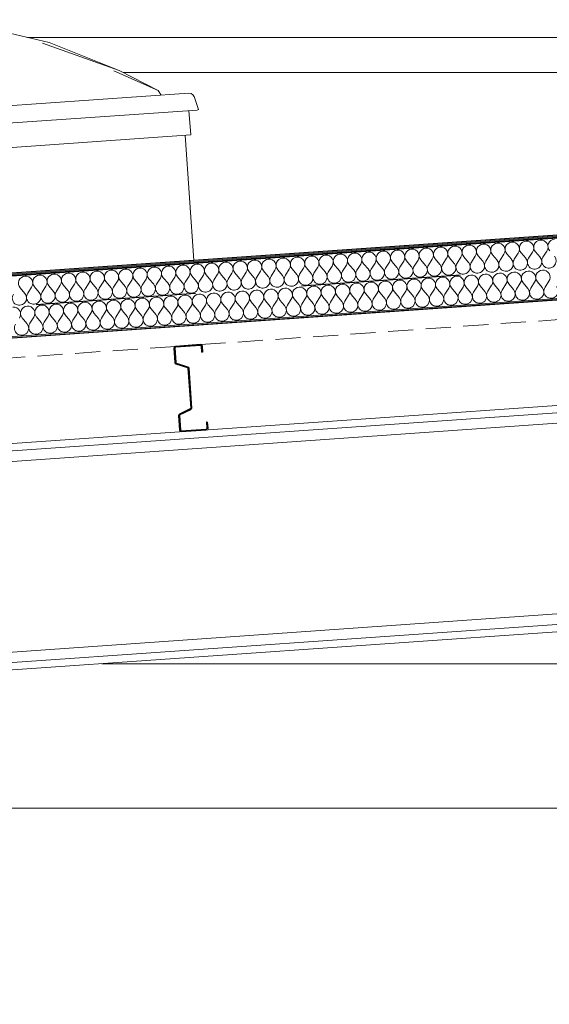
# Model space of a CAD drawing. Header units: millimetres. Extents: x 30792 to 66615, y -300 to 6970.
# Tile 24 of 58: x 44733 to 45788, y 5010 to 6970. Entities that reach past the tile are written whole.
import ezdxf

# ---------------------------------------------------------------- set-up
doc = ezdxf.new("R2010")
doc.units = ezdxf.units.MM
doc.header["$MEASUREMENT"] = 0
for name, pattern in [('Discontinu', [529.166651, 317.499995, -211.666656]), ('Pointillé', [75, 50, -25]), ('Wipeout_Contour', [1000, 0, -1000])]:
    doc.linetypes.add(name, pattern=pattern)
for name, color, linetype in [('Finitions - Etanchéité.5-Etanchéité', 7, 'Continuous'), ('Métal _ Charpente Couverture.Charp_Couv_Bard_Métal', 7, 'Continuous'), ('Métal _ Charpente.Charp_Couv_Bard_Métal', 7, 'Continuous'), ('Métal _ Finitions.Charp_Couv_Bard_Méta', 7, 'Continuous'), ('Nouveau_Plâtrerie _ Plafonds (Finition).Plâtrerie', 7, 'Continuous'), ('Nouveau_Structure _ Murs maçonnés.GO', 7, 'Continuous')]:
    doc.layers.add(name, color=color, linetype=linetype)

# ---------------------------------------------------------------- blocks, each defined once
blk = doc.blocks.new('Élément de coupe_32')
at = {"layer": 'Nouveau_Structure _ Murs maçonnés.GO', "color": 251, "linetype": 'Continuous', "lineweight": 15, "true_color": 0x6a6a6a}
blk.add_line((40780, 5400), (56777.3, 5400), dxfattribs=at)
blk = doc.blocks.new('*X44')
at = {"layer": 'Finitions - Etanchéité.5-Etanchéité', "linetype": 'Continuous', "lineweight": 15, "true_color": 0x2e45b3}
blk.add_hatch(color=175, dxfattribs=at).paths.add_polyline_path([(33938.3, 5707.5), (33938.3, 5705.5), (48778.3, 6743.3), (48778.3, 6745.3)])
blk = doc.blocks.new('*X45')
at = {"layer": 'Finitions - Etanchéité.5-Etanchéité', "linetype": 'Continuous', "lineweight": 15, "true_color": 0x6a6a6a}
blk.add_hatch(color=251, dxfattribs=at).paths.add_polyline_path([(33938.3, 5709.5), (33938.3, 5707.5), (48778.3, 6745.3), (48778.3, 6747.3)])
blk = doc.blocks.new('*X46')
at = {"layer": 'Finitions - Etanchéité.5-Etanchéité', "linetype": 'Continuous', "lineweight": 15, "true_color": 0xe8e8e8}
blk.add_hatch(color=254, dxfattribs=at).paths.add_polyline_path([(33938.3, 5711.6), (33938.3, 5709.5), (48778.3, 6747.3), (48778.3, 6749.3)])
blk = doc.blocks.new('*X47')
at = {"layer": 'Finitions - Etanchéité.5-Etanchéité', "color": 2, "linetype": 'Continuous', "lineweight": 15, "true_color": 0xfee600}
for p, q in [((45775.4, 6497.5), (45783.2, 6509.5)), ((45513.2, 6479.1), (45503.8, 6489.9)), ((45518.9, 6479.5), (45526.6, 6491.5)), ((45541.7, 6481.1), (45532.3, 6491.9)), ((45547.4, 6481.5), (45555.1, 6493.5)), ((45570.2, 6483.1), (45560.8, 6493.9)), ((45575.9, 6483.5), (45583.6, 6495.5)), ((45598.7, 6485.1), (45589.3, 6495.9)), ((45604.4, 6485.5), (45612.2, 6497.5)), ((45627.2, 6487.1), (45617.9, 6497.9)), ((45632.9, 6487.5), (45640.7, 6499.5)), ((45655.7, 6489.1), (45646.4, 6499.9)), ((45661.4, 6489.5), (45669.2, 6501.5)), ((45684.2, 6491.1), (45674.9, 6501.9)), ((45689.9, 6491.5), (45697.7, 6503.5)), ((45712.7, 6493.1), (45703.4, 6503.9)), ((45718.4, 6493.5), (45726.2, 6505.5)), ((45741.2, 6495.1), (45731.9, 6505.9)), ((45746.9, 6495.5), (45754.7, 6507.5)), ((45769.7, 6497.1), (45760.4, 6507.9)), ((45233.9, 6459.6), (45241.6, 6471.6)), ((45256.7, 6461.2), (45247.3, 6472)), ((45262.4, 6461.6), (45270.1, 6473.6)), ((45285.2, 6463.2), (45275.8, 6474)), ((45290.9, 6463.6), (45298.6, 6475.6)), ((45313.7, 6465.2), (45304.3, 6476)), ((45319.4, 6465.6), (45327.1, 6477.6)), ((45342.2, 6467.2), (45332.8, 6478)), ((45347.9, 6467.6), (45355.6, 6479.6)), ((45370.7, 6469.2), (45361.3, 6480)), ((45376.4, 6469.6), (45384.1, 6481.6)), ((45399.2, 6471.2), (45389.8, 6482)), ((45404.9, 6471.6), (45412.6, 6483.6)), ((45427.7, 6473.2), (45418.3, 6484)), ((45433.4, 6473.6), (45441.1, 6485.6)), ((45456.2, 6475.1), (45446.8, 6486)), ((45461.9, 6475.5), (45469.6, 6487.5)), ((45484.7, 6477.1), (45475.3, 6487.9)), ((45490.4, 6477.5), (45498.1, 6489.5)), ((44948.9, 6439.7), (44956.6, 6451.7)), ((44971.7, 6441.3), (44962.3, 6452.1)), ((44977.4, 6441.7), (44985.1, 6453.7)), ((45000.2, 6443.3), (44990.8, 6454.1)), ((45005.9, 6443.7), (45013.6, 6455.7)), ((45028.7, 6445.3), (45019.3, 6456.1)), ((45034.4, 6445.7), (45042.1, 6457.6)), ((45057.2, 6447.2), (45047.8, 6458)), ((45062.9, 6447.6), (45070.6, 6459.6)), ((45085.7, 6449.2), (45076.3, 6460)), ((45091.4, 6449.6), (45099.1, 6461.6)), ((45114.2, 6451.2), (45104.8, 6462)), ((45119.9, 6451.6), (45127.6, 6463.6)), ((45142.7, 6453.2), (45133.3, 6464)), ((45148.4, 6453.6), (45156.1, 6465.6)), ((45171.2, 6455.2), (45161.8, 6466)), ((45176.9, 6455.6), (45184.6, 6467.6)), ((45199.7, 6457.2), (45190.3, 6468)), ((45205.4, 6457.6), (45213.1, 6469.6)), ((45228.2, 6459.2), (45218.8, 6470)), ((44743.6, 6425.3), (44734.3, 6436.1)), ((44749.3, 6425.7), (44757.1, 6437.7)), ((44772.1, 6427.3), (44762.8, 6438.1)), ((44777.8, 6427.7), (44785.6, 6439.7)), ((44800.6, 6429.3), (44791.3, 6440.1)), ((44806.3, 6429.7), (44814.1, 6441.7)), ((44829.1, 6431.3), (44819.8, 6442.1)), ((44834.8, 6431.7), (44842.6, 6443.7)), ((44857.6, 6433.3), (44848.3, 6444.1)), ((44863.4, 6433.7), (44871.1, 6445.7)), ((44886.2, 6435.3), (44876.8, 6446.1)), ((44891.9, 6435.7), (44899.6, 6447.7)), ((44914.7, 6437.3), (44905.3, 6448.1)), ((44920.4, 6437.7), (44928.1, 6449.7)), ((44943.2, 6439.3), (44933.8, 6450.1))]:
    blk.add_line(p, q, dxfattribs=at)
for centre, start, end in [((45742.7, 6515.2), 94, 220.8699), ((45742.7, 6515.2), 327.1301, 94), ((45771.2, 6517.2), 94, 220.8699), ((45771.2, 6517.2), 327.1301, 94), ((45799.7, 6519.2), 94, 220.8699), ((45457.6, 6495.3), 94, 220.8699), ((45457.6, 6495.3), 327.1301, 94), ((45486.1, 6497.3), 94, 220.8699), ((45486.1, 6497.3), 327.1301, 94), ((45514.6, 6499.3), 94, 220.8699), ((45514.6, 6499.3), 327.1301, 94), ((45543.1, 6501.3), 94, 220.8699), ((45543.1, 6501.3), 327.1301, 94), ((45571.7, 6503.3), 94, 220.8699), ((45571.7, 6503.3), 327.1301, 94), ((45600.2, 6505.3), 94, 220.8699), ((45600.2, 6505.3), 327.1301, 94), ((45628.7, 6507.3), 94, 220.8699), ((45628.7, 6507.3), 327.1301, 94), ((45657.2, 6509.3), 94, 220.8699), ((45657.2, 6509.3), 327.1301, 94), ((45685.7, 6511.2), 94, 220.8699), ((45685.7, 6511.2), 327.1301, 94), ((45714.2, 6513.2), 94, 220.8699), ((45714.2, 6513.2), 327.1301, 94), ((45201.1, 6477.4), 94, 220.8699), ((45201.1, 6477.4), 327.1301, 94), ((45229.6, 6479.4), 94, 220.8699), ((45229.6, 6479.4), 327.1301, 94), ((45258.1, 6481.3), 94, 220.8699), ((45258.1, 6481.3), 327.1301, 94), ((45286.6, 6483.3), 94, 220.8699), ((45286.6, 6483.3), 327.1301, 94), ((45315.1, 6485.3), 94, 220.8699), ((45315.1, 6485.3), 327.1301, 94), ((45343.6, 6487.3), 94, 220.8699), ((45343.6, 6487.3), 327.1301, 94), ((45372.1, 6489.3), 94, 220.8699), ((45372.1, 6489.3), 327.1301, 94), ((45400.6, 6491.3), 94, 220.8699), ((45400.6, 6491.3), 327.1301, 94), ((45429.1, 6493.3), 94, 220.8699), ((45429.1, 6493.3), 327.1301, 94), ((45673.4, 6481.7), 147.1301, 40.8699), ((45701.9, 6483.7), 147.1301, 40.8699), ((45730.4, 6485.7), 147.1301, 40.8699), ((45758.9, 6487.7), 147.1301, 40.8699), ((45787.4, 6489.7), 147.1301, 40.8699), ((44916.1, 6457.4), 94, 220.8699), ((44916.1, 6457.4), 327.1301, 94), ((44944.6, 6459.4), 94, 220.8699), ((44944.6, 6459.4), 327.1301, 94), ((44973.1, 6461.4), 94, 220.8699), ((44973.1, 6461.4), 327.1301, 94), ((45001.6, 6463.4), 94, 220.8699), ((45001.6, 6463.4), 327.1301, 94), ((45030.1, 6465.4), 94, 220.8699), ((45030.1, 6465.4), 327.1301, 94), ((45058.6, 6467.4), 94, 220.8699), ((45058.6, 6467.4), 327.1301, 94), ((45087.1, 6469.4), 94, 220.8699), ((45087.1, 6469.4), 327.1301, 94), ((45115.6, 6471.4), 94, 220.8699), ((45115.6, 6471.4), 327.1301, 94), ((45144.1, 6473.4), 94, 220.8699), ((45144.1, 6473.4), 327.1301, 94), ((45172.6, 6475.4), 94, 220.8699), ((45172.6, 6475.4), 327.1301, 94), ((45388.4, 6461.8), 147.1301, 40.8699), ((45416.9, 6463.8), 147.1301, 40.8699), ((45445.4, 6465.8), 147.1301, 40.8699), ((45473.9, 6467.8), 147.1301, 40.8699), ((45502.4, 6469.8), 147.1301, 40.8699), ((45530.9, 6471.8), 147.1301, 40.8699), ((45559.4, 6473.8), 147.1301, 40.8699), ((45587.9, 6475.8), 147.1301, 40.8699), ((45616.4, 6477.8), 147.1301, 40.8699), ((45644.9, 6479.8), 147.1301, 40.8699), ((44745.1, 6445.5), 94, 220.8699), ((44745.1, 6445.5), 327.1301, 94), ((44773.6, 6447.5), 94, 220.8699), ((44773.6, 6447.5), 327.1301, 94), ((44802.1, 6449.5), 94, 220.8699), ((44802.1, 6449.5), 327.1301, 94), ((44830.6, 6451.5), 94, 220.8699), ((44830.6, 6451.5), 327.1301, 94), ((44859.1, 6453.4), 94, 220.8699), ((44859.1, 6453.4), 327.1301, 94), ((44887.6, 6455.4), 94, 220.8699), ((44887.6, 6455.4), 327.1301, 94), ((45103.4, 6441.9), 147.1301, 40.8699), ((45131.9, 6443.9), 147.1301, 40.8699), ((45160.4, 6445.9), 147.1301, 40.8699), ((45188.9, 6447.9), 147.1301, 40.8699), ((45217.4, 6449.9), 147.1301, 40.8699), ((45245.9, 6451.8), 147.1301, 40.8699), ((45274.4, 6453.8), 147.1301, 40.8699), ((45302.9, 6455.8), 147.1301, 40.8699), ((45331.4, 6457.8), 147.1301, 40.8699), ((45359.9, 6459.8), 147.1301, 40.8699), ((44818.3, 6422), 147.1301, 40.8699), ((44846.8, 6423.9), 147.1301, 40.8699), ((44875.3, 6425.9), 147.1301, 40.8699), ((44903.9, 6427.9), 147.1301, 40.8699), ((44932.4, 6429.9), 147.1301, 40.8699), ((44960.9, 6431.9), 147.1301, 40.8699), ((44989.4, 6433.9), 147.1301, 40.8699), ((45017.9, 6435.9), 147.1301, 40.8699), ((45046.4, 6437.9), 147.1301, 40.8699), ((45074.9, 6439.9), 147.1301, 40.8699), ((44732.8, 6416), 147.1301, 40.8699), ((44761.3, 6418), 147.1301, 40.8699), ((44789.8, 6420), 147.1301, 40.8699)]:
    blk.add_arc(centre, 14.3, start, end, dxfattribs=at)
blk = doc.blocks.new('*X48')
at = {"layer": 'Finitions - Etanchéité.5-Etanchéité', "color": 2, "linetype": 'Continuous', "lineweight": 15, "true_color": 0xfee600}
for p, q in [((45523.1, 6419.7), (45530.8, 6431.7)), ((45545.9, 6421.3), (45536.5, 6432.1)), ((45551.6, 6421.7), (45559.3, 6433.7)), ((45574.4, 6423.3), (45565, 6434.1)), ((45580.1, 6423.7), (45587.8, 6435.7)), ((45602.9, 6425.3), (45593.5, 6436.1)), ((45608.6, 6425.7), (45616.3, 6437.7)), ((45631.4, 6427.3), (45622, 6438.1)), ((45637.1, 6427.7), (45644.8, 6439.6)), ((45659.9, 6429.2), (45650.5, 6440)), ((45665.6, 6429.6), (45673.3, 6441.6)), ((45688.4, 6431.2), (45679, 6442)), ((45694.1, 6431.6), (45701.8, 6443.6)), ((45716.9, 6433.2), (45707.5, 6444)), ((45722.6, 6433.6), (45730.3, 6445.6)), ((45745.4, 6435.2), (45736, 6446)), ((45751.1, 6435.6), (45758.8, 6447.6)), ((45773.9, 6437.2), (45764.5, 6448)), ((45779.6, 6437.6), (45787.3, 6449.6)), ((45238.1, 6399.7), (45245.8, 6411.7)), ((45260.9, 6401.3), (45251.5, 6412.1)), ((45266.6, 6401.7), (45274.3, 6413.7)), ((45289.4, 6403.3), (45280, 6414.1)), ((45295.1, 6403.7), (45302.8, 6415.7)), ((45317.9, 6405.3), (45308.5, 6416.1)), ((45323.6, 6405.7), (45331.3, 6417.7)), ((45346.4, 6407.3), (45337, 6418.1)), ((45352.1, 6407.7), (45359.8, 6419.7)), ((45374.9, 6409.3), (45365.5, 6420.1)), ((45380.6, 6409.7), (45388.3, 6421.7)), ((45403.4, 6411.3), (45394, 6422.1)), ((45409.1, 6411.7), (45416.8, 6423.7)), ((45431.9, 6413.3), (45422.5, 6424.1)), ((45437.6, 6413.7), (45445.3, 6425.7)), ((45460.4, 6415.3), (45451, 6426.1)), ((45466.1, 6415.7), (45473.8, 6427.7)), ((45488.9, 6417.3), (45479.5, 6428.1)), ((45494.6, 6417.7), (45502.3, 6429.7)), ((45517.4, 6419.3), (45508, 6430.1)), ((44953, 6379.8), (44960.8, 6391.8)), ((44975.8, 6381.4), (44966.5, 6392.2)), ((44981.5, 6381.8), (44989.3, 6393.8)), ((45004.3, 6383.4), (44995, 6394.2)), ((45010, 6383.8), (45017.8, 6395.8)), ((45032.8, 6385.4), (45023.5, 6396.2)), ((45038.5, 6385.8), (45046.3, 6397.8)), ((45061.3, 6387.4), (45052, 6398.2)), ((45067, 6387.8), (45074.8, 6399.8)), ((45089.8, 6389.4), (45080.5, 6400.2)), ((45095.6, 6389.8), (45103.3, 6401.8)), ((45118.4, 6391.4), (45109, 6402.2)), ((45124.1, 6391.8), (45131.8, 6403.8)), ((45146.9, 6393.4), (45137.5, 6404.2)), ((45152.6, 6393.8), (45160.3, 6405.8)), ((45175.4, 6395.4), (45166, 6406.2)), ((45181.1, 6395.8), (45188.8, 6407.8)), ((45203.9, 6397.4), (45194.5, 6408.2)), ((45209.6, 6397.8), (45217.3, 6409.8)), ((45232.4, 6399.3), (45223, 6410.2)), ((44747.8, 6365.5), (44738.5, 6376.3)), ((44753.5, 6365.9), (44761.3, 6377.9)), ((44776.3, 6367.5), (44767, 6378.3)), ((44782, 6367.9), (44789.8, 6379.9)), ((44804.8, 6369.5), (44795.5, 6380.3)), ((44810.5, 6369.9), (44818.3, 6381.9)), ((44833.3, 6371.4), (44824, 6382.3)), ((44839, 6371.8), (44846.8, 6383.8)), ((44861.8, 6373.4), (44852.5, 6384.2)), ((44867.5, 6373.8), (44875.3, 6385.8)), ((44890.3, 6375.4), (44881, 6386.2)), ((44896, 6375.8), (44903.8, 6387.8)), ((44918.8, 6377.4), (44909.5, 6388.2)), ((44924.5, 6377.8), (44932.3, 6389.8)), ((44947.3, 6379.4), (44938, 6390.2))]:
    blk.add_line(p, q, dxfattribs=at)
for centre, start, end in [((45775.3, 6457.4), 94, 220.8699), ((45775.3, 6457.4), 327.1301, 94), ((45490.3, 6437.4), 94, 220.8699), ((45490.3, 6437.4), 327.1301, 94), ((45518.8, 6439.4), 94, 220.8699), ((45518.8, 6439.4), 327.1301, 94), ((45547.3, 6441.4), 94, 220.8699), ((45547.3, 6441.4), 327.1301, 94), ((45575.8, 6443.4), 94, 220.8699), ((45575.8, 6443.4), 327.1301, 94), ((45604.3, 6445.4), 94, 220.8699), ((45604.3, 6445.4), 327.1301, 94), ((45632.8, 6447.4), 94, 220.8699), ((45632.8, 6447.4), 327.1301, 94), ((45661.3, 6449.4), 94, 220.8699), ((45661.3, 6449.4), 327.1301, 94), ((45689.8, 6451.4), 94, 220.8699), ((45689.8, 6451.4), 327.1301, 94), ((45718.3, 6453.4), 94, 220.8699), ((45718.3, 6453.4), 327.1301, 94), ((45746.8, 6455.4), 94, 220.8699), ((45746.8, 6455.4), 327.1301, 94), ((45205.3, 6417.5), 94, 220.8699), ((45205.3, 6417.5), 327.1301, 94), ((45233.8, 6419.5), 94, 220.8699), ((45233.8, 6419.5), 327.1301, 94), ((45262.3, 6421.5), 94, 220.8699), ((45262.3, 6421.5), 327.1301, 94), ((45290.8, 6423.5), 94, 220.8699), ((45290.8, 6423.5), 327.1301, 94), ((45319.3, 6425.5), 94, 220.8699), ((45319.3, 6425.5), 327.1301, 94), ((45347.8, 6427.5), 94, 220.8699), ((45347.8, 6427.5), 327.1301, 94), ((45376.3, 6429.5), 94, 220.8699), ((45376.3, 6429.5), 327.1301, 94), ((45404.8, 6431.5), 94, 220.8699), ((45404.8, 6431.5), 327.1301, 94), ((45433.3, 6433.5), 94, 220.8699), ((45433.3, 6433.5), 327.1301, 94), ((45461.8, 6435.4), 94, 220.8699), ((45461.8, 6435.4), 327.1301, 94), ((45677.6, 6421.9), 147.1301, 40.8699), ((45706.1, 6423.9), 147.1301, 40.8699), ((45734.6, 6425.9), 147.1301, 40.8699), ((45763.1, 6427.9), 147.1301, 40.8699), ((45791.6, 6429.9), 147.1301, 40.8699), ((44920.3, 6397.6), 94, 220.8699), ((44920.3, 6397.6), 327.1301, 94), ((44948.8, 6399.6), 94, 220.8699), ((44948.8, 6399.6), 327.1301, 94), ((44977.3, 6401.6), 94, 220.8699), ((44977.3, 6401.6), 327.1301, 94), ((45005.8, 6403.6), 94, 220.8699), ((45005.8, 6403.6), 327.1301, 94), ((45034.3, 6405.5), 94, 220.8699), ((45034.3, 6405.5), 327.1301, 94), ((45062.8, 6407.5), 94, 220.8699), ((45062.8, 6407.5), 327.1301, 94), ((45091.3, 6409.5), 94, 220.8699), ((45091.3, 6409.5), 327.1301, 94), ((45119.8, 6411.5), 94, 220.8699), ((45119.8, 6411.5), 327.1301, 94), ((45148.3, 6413.5), 94, 220.8699), ((45148.3, 6413.5), 327.1301, 94), ((45176.8, 6415.5), 94, 220.8699), ((45176.8, 6415.5), 327.1301, 94), ((45392.6, 6402), 147.1301, 40.8699), ((45421.1, 6404), 147.1301, 40.8699), ((45449.6, 6405.9), 147.1301, 40.8699), ((45478.1, 6407.9), 147.1301, 40.8699), ((45506.6, 6409.9), 147.1301, 40.8699), ((45535.1, 6411.9), 147.1301, 40.8699), ((45563.6, 6413.9), 147.1301, 40.8699), ((45592.1, 6415.9), 147.1301, 40.8699), ((45620.6, 6417.9), 147.1301, 40.8699), ((45649.1, 6419.9), 147.1301, 40.8699), ((44720.8, 6383.6), 327.1301, 94), ((44749.3, 6385.6), 94, 220.8699), ((44749.3, 6385.6), 327.1301, 94), ((44777.8, 6387.6), 94, 220.8699), ((44777.8, 6387.6), 327.1301, 94), ((44806.3, 6389.6), 94, 220.8699), ((44806.3, 6389.6), 327.1301, 94), ((44834.8, 6391.6), 94, 220.8699), ((44834.8, 6391.6), 327.1301, 94), ((44863.3, 6393.6), 94, 220.8699), ((44863.3, 6393.6), 327.1301, 94), ((44891.8, 6395.6), 94, 220.8699), ((44891.8, 6395.6), 327.1301, 94), ((45136.1, 6384), 147.1301, 40.8699), ((45164.6, 6386), 147.1301, 40.8699), ((45193.1, 6388), 147.1301, 40.8699), ((45221.6, 6390), 147.1301, 40.8699), ((45250.1, 6392), 147.1301, 40.8699), ((45278.6, 6394), 147.1301, 40.8699), ((45307.1, 6396), 147.1301, 40.8699), ((45335.6, 6398), 147.1301, 40.8699), ((45364.1, 6400), 147.1301, 40.8699), ((44851, 6364.1), 147.1301, 40.8699), ((44879.5, 6366.1), 147.1301, 40.8699), ((44908, 6368.1), 147.1301, 40.8699), ((44936.5, 6370.1), 147.1301, 40.8699), ((44965, 6372.1), 147.1301, 40.8699), ((44993.5, 6374.1), 147.1301, 40.8699), ((45022, 6376.1), 147.1301, 40.8699), ((45050.5, 6378), 147.1301, 40.8699), ((45079, 6380), 147.1301, 40.8699), ((45107.5, 6382), 147.1301, 40.8699), ((44737, 6356.1), 147.1301, 40.8699), ((44765.5, 6358.1), 147.1301, 40.8699), ((44794, 6360.1), 147.1301, 40.8699), ((44822.5, 6362.1), 147.1301, 40.8699)]:
    blk.add_arc(centre, 14.3, start, end, dxfattribs=at)
blk = doc.blocks.new('Élément de coupe_35')
at = {"layer": 'Finitions - Etanchéité.5-Etanchéité', "linetype": 'Continuous', "lineweight": 15, "true_color": 0x3e35cc}
blk.add_hatch(color=182, dxfattribs=at).paths.add_polyline_path([(33938.3, 5585.2), (33938.3, 5583.2), (48778.3, 6621), (48778.3, 6623)])
at = {"layer": 'Finitions - Etanchéité.5-Etanchéité', "linetype": 'Continuous', "lineweight": 15, "true_color": 0x2e45b3}
h = blk.add_hatch(dxfattribs=at)
h.set_pattern_fill('Acier', color=175, style=0, pattern_type=2)
h.set_pattern_definition([(49, (0, 0), (-84.90483, 73.80664), []), (49, (-28.3, 24.6), (-84.90483, 73.80664), [])])
h.paths.add_polyline_path([(33938.3, 5583.2), (33938.3, 5582.3), (48778.3, 6620.1), (48778.3, 6621)])
at = {"layer": 'Finitions - Etanchéité.5-Etanchéité', "lineweight": 0}
for name in ['*X46', '*X45', '*X44']:
    blk.add_blockref(name, (0, 0), dxfattribs=at)
at = {"color": 254, "linetype": 'Wipeout_Contour', "lineweight": 0, "ltscale": 167295.306483}
blk.add_wipeout([(33938.3, 5705.5), (33938.3, 5645.4), (48778.3, 6683.1), (48778.3, 6743.3)], dxfattribs=at).dxf.layer = 'Finitions - Etanchéité.5-Etanchéité'
at = {"layer": 'Finitions - Etanchéité.5-Etanchéité', "lineweight": 0}
blk.add_blockref('*X47', (0, 0), dxfattribs=at)
at = {"color": 254, "linetype": 'Wipeout_Contour', "lineweight": 0, "ltscale": 167259.239096}
blk.add_wipeout([(33938.3, 5645.4), (33938.3, 5585.2), (48778.3, 6623), (48778.3, 6683.1)], dxfattribs=at).dxf.layer = 'Finitions - Etanchéité.5-Etanchéité'
at = {"layer": 'Finitions - Etanchéité.5-Etanchéité', "color": 7, "linetype": 'Continuous', "lineweight": 25}
for p, q in [((48778.3, 6749.3), (33938.3, 5711.6)), ((48778.3, 6743.3), (33938.3, 5705.5))]:
    blk.add_line(p, q, dxfattribs=at)
at = {"layer": 'Finitions - Etanchéité.5-Etanchéité', "color": 7, "linetype": 'Continuous', "lineweight": 15}
for p, q in [((48778.3, 6747.3), (33938.3, 5709.5)), ((48778.3, 6745.3), (33938.3, 5707.5)), ((48778.3, 6623), (33938.3, 5585.2)), ((48778.3, 6621), (33938.3, 5583.2)), ((48778.3, 6620.1), (33938.3, 5582.3))]:
    blk.add_line(p, q, dxfattribs=at)
at = {"layer": 'Finitions - Etanchéité.5-Etanchéité', "color": 7, "linetype": 'Discontinu', "lineweight": 25}
blk.add_line((48778.3, 6683.1), (33938.3, 5645.4), dxfattribs=at)
at = {"layer": 'Finitions - Etanchéité.5-Etanchéité', "color": 251, "linetype": 'Pointillé', "lineweight": 15, "true_color": 0x6a6a6a}
for p, q in [((46489.7, 6420.8), (45093.2, 6323.2)), ((45043.3, 6319.7), (43646.7, 6222))]:
    blk.add_line(p, q, dxfattribs=at)
at = {"layer": 'Finitions - Etanchéité.5-Etanchéité', "lineweight": 0}
blk.add_blockref('*X48', (0, 0), dxfattribs=at)
blk = doc.blocks.new('Élément de coupe_57')
at = {"layer": 'Métal _ Charpente Couverture.Charp_Couv_Bard_Métal', "linetype": 'Continuous', "lineweight": 15, "true_color": 0x2e45b3}
h = blk.add_hatch(dxfattribs=at)
h.set_pattern_fill('Acier', color=175, style=0, pattern_type=2)
h.set_pattern_definition([(135, (0, 0), (79.5495, 79.5495), []), (135, (-26.52, -26.52), (79.5495, 79.5495), [])])
h.paths.add_polyline_path([(45093.2, 6323.2), (45043.3, 6319.7), (45041.2, 6318.7), (45040.5, 6316.5), (45042.5, 6287.6), (45043.1, 6285.9), (45044.6, 6284.9), (45067.3, 6277.6), (45068, 6277.1), (45068.4, 6276.3), (45073.9, 6196.5), (45073.7, 6195.7), (45073.1, 6195.1), (45051.6, 6184.7), (45050.3, 6183.5), (45049.9, 6181.8), (45051.9, 6152.9), (45053, 6150.8), (45055.1, 6150.1), (45105, 6153.6), (45107.1, 6154.6), (45107.8, 6156.8), (45107, 6168.8), (45105.5, 6168.7), (45106.3, 6156.7), (45105.9, 6155.6), (45104.9, 6155.1), (45055, 6151.6), (45053.9, 6152), (45053.4, 6153), (45051.4, 6181.9), (45051.6, 6182.7), (45052.2, 6183.3), (45073.7, 6193.7), (45075, 6194.9), (45075.4, 6196.6), (45069.9, 6276.4), (45069.2, 6278.1), (45067.8, 6279.1), (45045, 6286.4), (45044.3, 6286.9), (45044, 6287.7), (45042, 6316.6), (45042.4, 6317.7), (45043.4, 6318.2), (45093.3, 6321.7), (45094.3, 6321.3), (45094.9, 6320.3), (45095.7, 6308.3), (45097.2, 6308.4), (45096.4, 6320.4), (45095.3, 6322.4)])
at = {"layer": 'Métal _ Charpente Couverture.Charp_Couv_Bard_Métal', "color": 7, "linetype": 'Continuous', "lineweight": 25}
for p, q in [((45043.3, 6319.7), (45041.2, 6318.7)), ((45093.2, 6323.2), (45043.3, 6319.7)), ((45093.2, 6323.2), (45095.3, 6322.4)), ((45097.2, 6308.4), (45095.7, 6308.3)), ((45107, 6168.8), (45105.5, 6168.7))]:
    blk.add_line(p, q, dxfattribs=at)
at = {"layer": 'Métal _ Charpente Couverture.Charp_Couv_Bard_Métal', "color": 7, "linetype": 'Continuous', "lineweight": 25, "flags": 128}
for points in [[(45041.2, 6318.7), (45040.5, 6316.5), (45042.5, 6287.6), (45043.1, 6285.9)], [(45042.4, 6317.7), (45042, 6316.6), (45044, 6287.7), (45044.3, 6286.9)], [(45094.3, 6321.3), (45093.3, 6321.7), (45043.4, 6318.2), (45042.4, 6317.7)], [(45094.3, 6321.3), (45094.9, 6320.3), (45095.7, 6308.3)], [(45095.3, 6322.4), (45096.4, 6320.4), (45097.2, 6308.4)], [(45043.1, 6285.9), (45044.6, 6284.9), (45067.3, 6277.6), (45068, 6277.1)], [(45044.3, 6286.9), (45045, 6286.4), (45067.8, 6279.1), (45069.2, 6278.1)], [(45068, 6277.1), (45068.4, 6276.3), (45073.9, 6196.5), (45073.7, 6195.7)], [(45069.2, 6278.1), (45069.9, 6276.4), (45075.4, 6196.6), (45075, 6194.9)], [(45073.7, 6195.7), (45073.1, 6195.1), (45051.6, 6184.7), (45050.3, 6183.5)], [(45050.3, 6183.5), (45049.9, 6181.8), (45051.9, 6152.9), (45053, 6150.8)], [(45051.6, 6182.7), (45051.4, 6181.9), (45053.4, 6153), (45053.9, 6152)], [(45075, 6194.9), (45073.7, 6193.7), (45052.2, 6183.3), (45051.6, 6182.7)], [(45105.5, 6168.7), (45106.3, 6156.7), (45105.9, 6155.6)], [(45107, 6168.8), (45107.8, 6156.8), (45107.1, 6154.6)], [(45053, 6150.8), (45055.1, 6150.1), (45105, 6153.6), (45107.1, 6154.6)], [(45053.9, 6152), (45055, 6151.6), (45104.9, 6155.1), (45105.9, 6155.6)]]:
    blk.add_lwpolyline(points, dxfattribs=at)
blk = doc.blocks.new('Élément de coupe_63')
at = {"layer": 'Métal _ Finitions.Charp_Couv_Bard_Méta', "color": 7, "linetype": 'Continuous', "lineweight": 15}
for p, q in [((44748.8, 6935), (52855.4, 6935)), ((44940.1, 6865), (52658.3, 6865))]:
    blk.add_line(p, q, dxfattribs=at)
blk = doc.blocks.new('Élément de coupe_73')
at = {"layer": 'Nouveau_Plâtrerie _ Plafonds (Finition).Plâtrerie', "color": 7, "linetype": 'Continuous', "lineweight": 15}
blk.add_line((44897, 5687.9), (48527.1, 5687.9), dxfattribs=at)
blk = doc.blocks.new('Élément de coupe_75')
at = {"layer": 'Finitions - Etanchéité.5-Etanchéité', "color": 5, "linetype": 'Continuous', "lineweight": 15}
for p, q in [((44264.9, 6952), (44395, 6969.1)), ((44526.3, 6970.3), (44395, 6969.1)), ((44658.6, 6956.5), (44526.3, 6970.3)), ((44135.8, 6919.9), (44264.9, 6952)), ((44658.6, 6956.5), (44792.1, 6924.7)), ((44778.7, 6923.8), (44931.7, 6869.3)), ((44792.1, 6924.7), (44931.7, 6869.3)), ((44135.8, 6919.9), (44008, 6869.9)), ((44021.4, 6870.8), (43877.5, 6795.6)), ((44008, 6869.9), (43877.5, 6795.6)), ((45008.9, 6829.6), (44920.6, 6868.5)), ((45008.9, 6829.6), (44931.7, 6869.3)), ((45070.5, 6823.9), (43746.3, 6731.3)), ((45008.9, 6829.6), (45015.1, 6820)), ((45070.5, 6823.9), (45074.8, 6823.2)), ((45074.8, 6823.2), (45078.4, 6820.8)), ((45078.4, 6820.8), (45080.7, 6817.2)), ((45080.7, 6817.2), (45089.6, 6791.3)), ((45086.7, 6790.3), (43734.9, 6695.8)), ((43888.6, 6796.4), (43806.6, 6745.5)), ((43806.6, 6745.5), (43877.5, 6795.6)), ((45089.6, 6791.3), (45086.7, 6790.3)), ((43806.6, 6745.5), (43801.8, 6735.2)), ((43738.9, 6727.2), (43737.2, 6723.2)), ((43742.2, 6730), (43738.9, 6727.2)), ((43746.3, 6731.3), (43742.2, 6730)), ((43737.2, 6723.2), (43732, 6696.4)), ((43732, 6696.4), (43734.9, 6695.8))]:
    blk.add_line(p, q, dxfattribs=at)
at = {"layer": 'Finitions - Etanchéité.5-Etanchéité', "color": 7, "linetype": 'Continuous', "lineweight": 15}
for p, q in [((45073.9, 6740.8), (45070.5, 6789.2)), ((45073.9, 6740.8), (43754.5, 6648.6)), ((45080.1, 6490.7), (45062.6, 6740.1)), ((43754.5, 6648.6), (43751.1, 6696.9)), ((43783.2, 6400), (43765.8, 6649.4))]:
    blk.add_line(p, q, dxfattribs=at)
blk = doc.blocks.new('Élément de coupe_115')
at = {"layer": 'Métal _ Charpente.Charp_Couv_Bard_Métal', "color": 7, "linetype": 'Continuous', "lineweight": 15}
for p, q in [((47840.6, 6344.8), (35166.2, 5458.5)), ((47841.6, 6330.3), (35167.3, 5444)), ((47843.1, 6309.3), (35168.7, 5423)), ((47869.5, 5931.4), (35195.1, 5045.2)), ((47870.9, 5910.5), (35196.6, 5024.2)), ((47872, 5895.9), (35197.6, 5009.6))]:
    blk.add_line(p, q, dxfattribs=at)

msp = doc.modelspace()

# ---------------------------------------------------------------- block references
at = {"layer": 'Finitions - Etanchéité.5-Etanchéité', "lineweight": 0}
msp.add_blockref('Élément de coupe_35', (0, 0), dxfattribs=at)
at = {"layer": 'Métal _ Finitions.Charp_Couv_Bard_Méta', "lineweight": 0}
msp.add_blockref('Élément de coupe_63', (0, 0), dxfattribs=at)
at = {"layer": 'Nouveau_Structure _ Murs maçonnés.GO', "lineweight": 0}
msp.add_blockref('Élément de coupe_32', (0, 0), dxfattribs=at)

# ---------------------------------------------------------------- next in the draw order: block references
at = {"layer": 'Finitions - Etanchéité.5-Etanchéité', "lineweight": 0}
msp.add_blockref('Élément de coupe_75', (0, 0), dxfattribs=at)
at = {"layer": 'Métal _ Charpente Couverture.Charp_Couv_Bard_Métal', "lineweight": 0}
msp.add_blockref('Élément de coupe_57', (0, 0), dxfattribs=at)
at = {"layer": 'Métal _ Charpente.Charp_Couv_Bard_Métal', "lineweight": 0}
msp.add_blockref('Élément de coupe_115', (0, 0), dxfattribs=at)
at = {"layer": 'Nouveau_Plâtrerie _ Plafonds (Finition).Plâtrerie', "lineweight": 0}
msp.add_blockref('Élément de coupe_73', (0, 0), dxfattribs=at)

doc.saveas('drawing.dxf')
